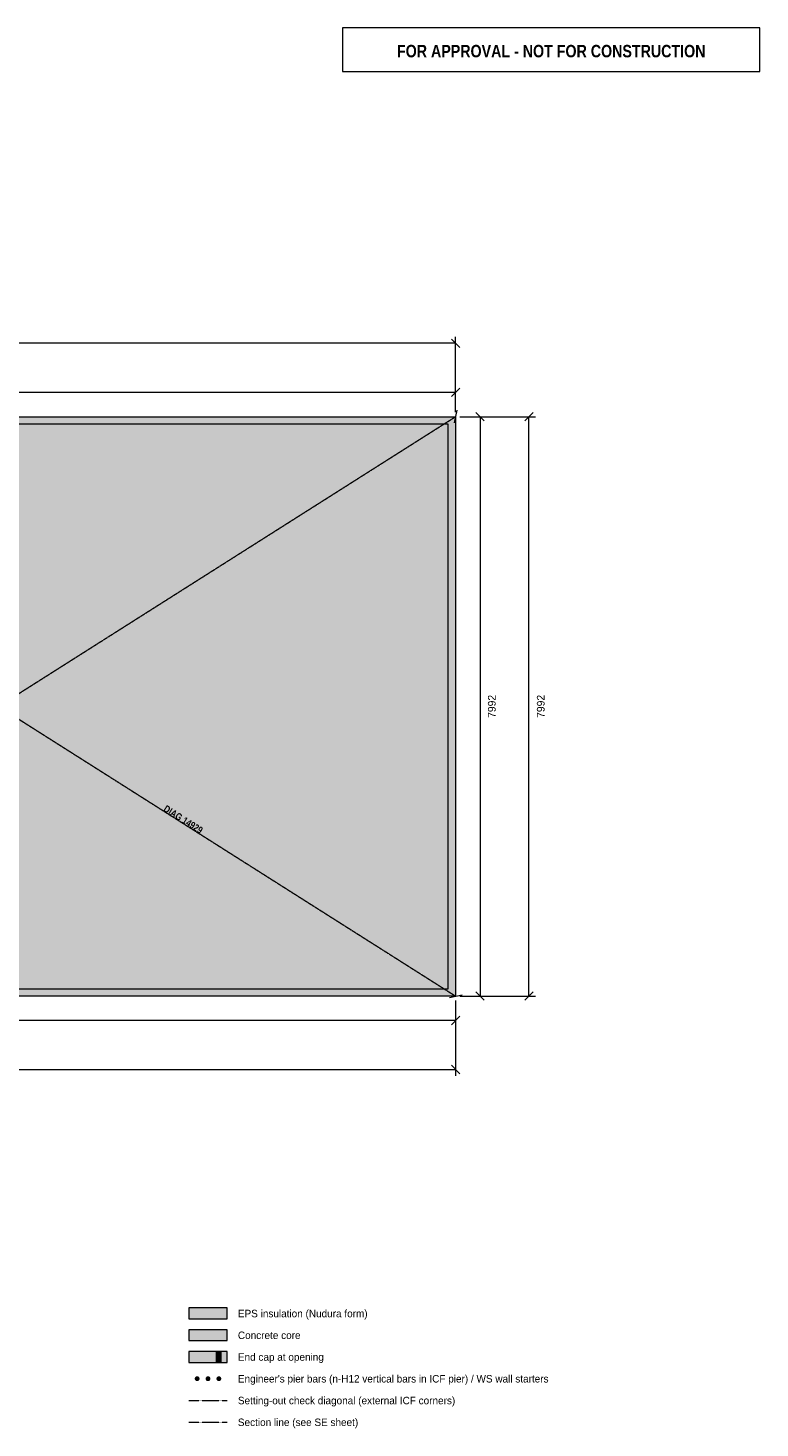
# Model space of a CAD drawing. Header units: millimetres. Extents: x -3973 to 16802, y -6172 to 13353.
# Tile 2 of 2: x 6707 to 16802, y -5957 to 13353. Entities that reach past the tile are written whole.
import ezdxf
from ezdxf.enums import TextEntityAlignment as Align

# ---------------------------------------------------------------- set-up
doc = ezdxf.new("R2010")
doc.units = ezdxf.units.MM
doc.linetypes.add('DASHED', pattern=[1.524, 1.27, -0.254])
for name, color, linetype in [('FILL-C_9E1A1A', 7, 'Continuous'), ('FILL-C_B2B2B5', 7, 'Continuous'), ('FILL-EPS', 7, 'Continuous'), ('FILL-TEAL_DK', 7, 'Continuous'), ('FILL-WHITE', 7, 'Continuous'), ('LINE-C_85297A', 7, 'Continuous'), ('LINE-C_85297A-DASH', 7, 'DASHED'), ('LINE-INK', 7, 'Continuous'), ('LINE-RED', 7, 'Continuous'), ('LINE-RED-DASH', 7, 'DASHED'), ('LINE-STEEL_GREY', 7, 'Continuous'), ('LINE-TEAL_DK', 7, 'Continuous'), ('TEXT-C_85297A', 7, 'Continuous'), ('TEXT-INK', 7, 'Continuous'), ('TEXT-RED', 7, 'Continuous')]:
    doc.layers.add(name, color=color, linetype=linetype)
doc.styles.add('OpenSansCondensed-Bold', font='OpenSansCondensed-Bold.ttf')

msp = doc.modelspace()

# ---------------------------------------------------------------- hatches: boundary and pattern name
at = {"layer": 'FILL-C_9E1A1A', "true_color": 0x9e1a1a}
h = msp.add_hatch(color=24, dxfattribs=at)
h.dxf.hatch_style = 1
h.paths.add_polyline_path([(9074, -5277), (9072, -5269), (9069, -5261), (9064, -5254), (9057, -5248), (9049, -5245), (9040, -5244), (9031, -5245), (9023, -5248), (9016, -5254), (9011, -5261), (9007, -5269), (9006, -5277), (9007, -5286), (9011, -5294), (9016, -5301), (9023, -5307), (9031, -5310), (9040, -5311), (9049, -5310), (9057, -5307), (9064, -5301), (9069, -5294), (9072, -5286)])
h = msp.add_hatch(color=24, dxfattribs=at)
h.dxf.hatch_style = 1
h.paths.add_polyline_path([(9224, -5277), (9222, -5269), (9219, -5261), (9214, -5254), (9207, -5248), (9199, -5245), (9190, -5244), (9181, -5245), (9173, -5248), (9166, -5254), (9161, -5261), (9157, -5269), (9156, -5277), (9157, -5286), (9161, -5294), (9166, -5301), (9173, -5307), (9181, -5310), (9190, -5311), (9199, -5310), (9207, -5307), (9214, -5301), (9219, -5294), (9222, -5286)])
h = msp.add_hatch(color=24, dxfattribs=at)
h.dxf.hatch_style = 1
h.paths.add_polyline_path([(9374, -5277), (9372, -5269), (9369, -5261), (9364, -5254), (9357, -5248), (9349, -5245), (9340, -5244), (9331, -5245), (9323, -5248), (9316, -5254), (9311, -5261), (9307, -5269), (9306, -5277), (9307, -5286), (9311, -5294), (9316, -5301), (9323, -5307), (9331, -5310), (9340, -5311), (9349, -5310), (9357, -5307), (9364, -5301), (9369, -5294), (9372, -5286)])
at = {"layer": 'FILL-C_B2B2B5', "true_color": 0xb2b2b5}
h = msp.add_hatch(color=253, dxfattribs=at)
h.dxf.hatch_style = 1
h.paths.add_polyline_path([(8927, -4752), (9452, -4752), (9452, -4602), (8927, -4602)])
at = {"layer": 'FILL-EPS', "true_color": 0xccffff}
h = msp.add_hatch(color=7, dxfattribs=at)
h.dxf.hatch_style = 1
h.paths.add_polyline_path([(0, 7991), (12604, 7991), (12604, 0), (0, 0)])
h.paths.add_polyline_path([(12502, 102), (12502, 7890), (102, 7890), (102, 102)], flags=0)
h = msp.add_hatch(color=7, dxfattribs=at)
h.dxf.hatch_style = 1
h.paths.add_polyline_path([(8927, -4452), (9452, -4452), (9452, -4302), (8927, -4302)])
h = msp.add_hatch(color=7, dxfattribs=at)
h.dxf.hatch_style = 1
h.paths.add_polyline_path([(8927, -5052), (9452, -5052), (9452, -4902), (8927, -4902)])
at = {"layer": 'FILL-TEAL_DK', "true_color": 0x006b5c}
h = msp.add_hatch(color=126, dxfattribs=at)
h.dxf.hatch_style = 1
h.paths.add_polyline_path([(9302, -5052), (9370, -5052), (9370, -4902), (9302, -4902)])
at = {"layer": 'FILL-WHITE', "true_color": 0xffffff}
h = msp.add_hatch(color=7, dxfattribs=at)
h.dxf.hatch_style = 1
h.paths.add_polyline_path([(8401, 2558), (9149, 2084), (9292, 2310), (8544, 2784)])

# ---------------------------------------------------------------- linework, layer by layer
at = {"layer": 'LINE-C_85297A', "lineweight": 5}
for p, q in [((12587, 7906), (12626, 8082)), ((12518, -21), (12693, 18))]:
    msp.add_line(p, q, dxfattribs=at)
at = {"layer": 'LINE-C_85297A-DASH', "lineweight": 5}
for p, q in [((-2, 7993), (12605, -1)), ((0, 0), (12607, 7994)), ((8927, -5577), (9452, -5577))]:
    msp.add_line(p, q, dxfattribs=at)
at = {"layer": 'LINE-INK', "lineweight": 5}
for p, q in [((12604, 8052), (12604, 9094)), ((12604, 9004), (0, 9004)), ((12662, 8946), (12546, 9062)), ((0, 8329), (12604, 8329)), ((12546, 8271), (12662, 8387)), ((12604, 8052), (12604, 8419)), ((12664, 7991), (13032, 7991)), ((12664, 7991), (13706, 7991)), ((12883, 8050), (13000, 7933)), ((12942, 7991), (12942, 0)), ((13558, 7933), (13675, 8050)), ((13616, 0), (13616, 7991)), ((12664, 0), (13032, 0)), ((12664, 0), (13706, 0)), ((12883, 58), (13000, -58)), ((13558, -58), (13675, 58)), ((12604, -60), (12604, -428)), ((12604, -60), (12604, -1102)), ((12604, -338), (0, -338)), ((12662, -279), (12546, -396)), ((12546, -954), (12662, -1071)), ((0, -1012), (12604, -1012))]:
    msp.add_line(p, q, dxfattribs=at)
for points in [[(0, 0), (0, 7991), (12604, 7991), (12604, 0)], [(102, 102), (12502, 102), (12502, 7890), (102, 7890)], [(8927, -4452), (9452, -4452), (9452, -4302), (8927, -4302)], [(8927, -5052), (9452, -5052), (9452, -4902), (8927, -4902)]]:
    msp.add_lwpolyline(points, close=True, dxfattribs=at)
at = {"layer": 'LINE-RED', "lineweight": 5}
msp.add_lwpolyline([(11043, 12753), (16802, 12753), (16802, 13353), (11043, 13353)], close=True, dxfattribs=at)
at = {"layer": 'LINE-RED-DASH', "lineweight": 5}
msp.add_line((8927, -5877), (9452, -5877), dxfattribs=at)
at = {"layer": 'LINE-STEEL_GREY', "lineweight": 5}
msp.add_lwpolyline([(8927, -4752), (9452, -4752), (9452, -4602), (8927, -4602)], close=True, dxfattribs=at)
at = {"layer": 'LINE-TEAL_DK', "lineweight": 5}
msp.add_lwpolyline([(9302, -5052), (9370, -5052), (9370, -4902), (9302, -4902)], close=True, dxfattribs=at)

# ---------------------------------------------------------------- texts
at = {"layer": 'TEXT-C_85297A', "style": 'OpenSansCondensed-Bold'}
msp.add_text('DIAG 14929', height=95.2, rotation=-32.3805, dxfattribs=at).set_placement((8823, 2397), align=Align.CENTER)
at = {"layer": 'TEXT-INK'}
for p in [(13157, 3996), (13832, 3996)]:
    msp.add_text('7992', height=106.7, rotation=90, dxfattribs=at).set_placement(p, align=Align.CENTER)
for s, p in [('EPS insulation (Nudura form)', (9602, -4430)), ('Concrete core', (9602, -4730)), ('End cap at opening', (9602, -5030)), ("Engineer's pier bars (n-H12 vertical bars in ICF pier) / WS wall starters", (9602, -5330)), ('Setting-out check diagonal (external ICF corners)', (9602, -5630)), ('Section line (see SE sheet)', (9602, -5930))]:
    msp.add_text(s, height=102.87, dxfattribs=at).set_placement(p)
at = {"layer": 'TEXT-RED', "style": 'OpenSansCondensed-Bold'}
msp.add_text('FOR APPROVAL - NOT FOR CONSTRUCTION', height=171.45, dxfattribs=at).set_placement((13923, 12948), align=Align.CENTER)

doc.saveas('drawing.dxf')
